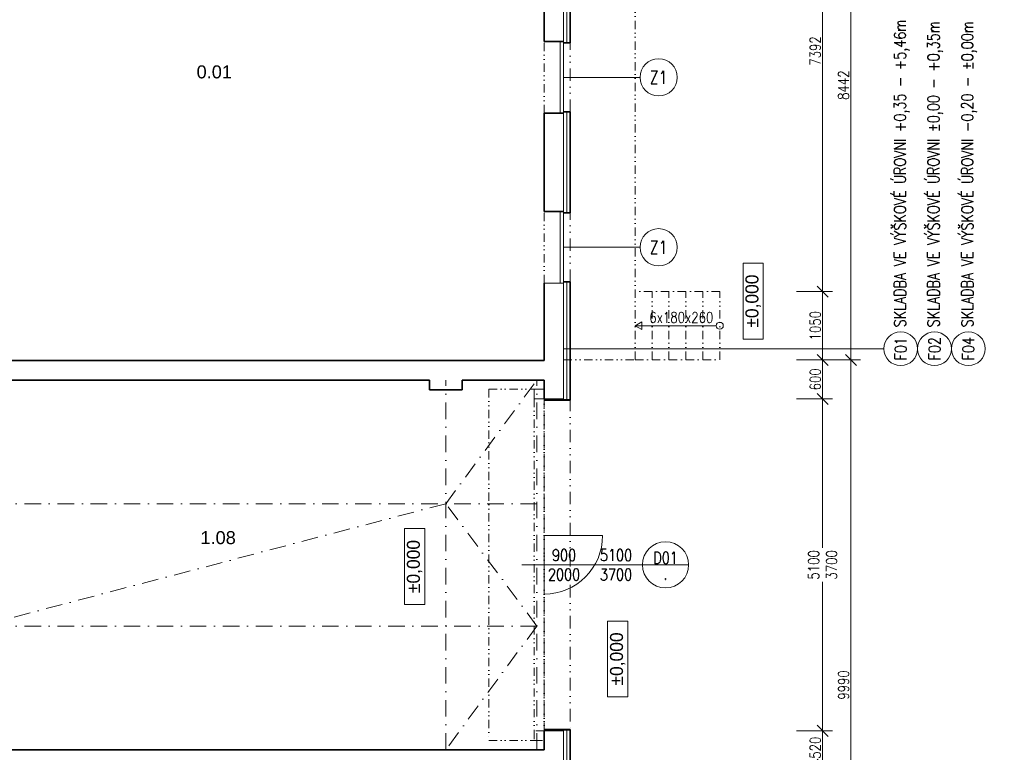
# Model space of a CAD drawing. Header units: millimetres. Extents: x -485339 to 350584, y -1189934 to 0.
# Tile 31 of 178: x -203942 to -188809, y -1056518 to -1045261. Entities that reach past the tile are written whole.
import ezdxf
from ezdxf.enums import TextEntityAlignment as Align

# ---------------------------------------------------------------- set-up
doc = ezdxf.new("R2010")
doc.units = ezdxf.units.MM
doc.header["$LTSCALE"] = 10
doc.linetypes.add('DASHDOT', pattern=[25.4, 12.7, -6.35, 0, -6.35])
doc.linetypes.add('DĚLICÍ2', pattern=[15.875, 6.35, -3.175, 0, -3.175, 0, -3.175])
doc.layers.get('Defpoints').update_dxf_attribs({"color": 201})
for name, color, linetype, lineweight in [('N_dveře', 10, 'Continuous', 18), ('N_okna', 10, 'Continuous', 18), ('N_popis', 10, 'Continuous', 18), ('N_popis_otvory', 10, 'Continuous', 18), ('N_čáry_nad', 10, 'DĚLICÍ2', 18), ('N_čáry_obrys', 10, 'Continuous', 35), ('N_čáry_obv.plášt', 212, 'Continuous', 18), ('N_čáry_plné', 10, 'Continuous', 18), ('St_kóty', 132, 'Continuous', 18), ('St_plocha_místnosti', 250, 'Continuous', 18), ('St_popis', 250, 'Continuous', 18), ('St_čáry_nad', 250, 'DĚLICÍ2', 18), ('St_čáry_obrys', 5, 'Continuous', 35), ('St_čáry_osy', 250, 'DASHDOT', 18), ('St_čáry_plné', 250, 'Continuous', 18)]:
    doc.layers.add(name, color=color, linetype=linetype, lineweight=lineweight)
doc.styles.add('1_50', font='txt', dxfattribs={"height": 100})
doc.styles.add('Andy', font='arial.ttf')
doc.styles.get("Standard").update_dxf_attribs({"font": 'simplex.shx', "width": 0.8})
doc.linetypes.add('IZOLACE', pattern='A,0.0001,-0.1,[134,ltypeshp.shx,S=0.1,R=0,X=-0.1,Y=0],-0.2,[134,ltypeshp.shx,S=0.1,R=180,X=0.1,Y=0],-0.1', length=0.4001)
doc.dimstyles.new('stavebníM100', dxfattribs={"dimtxt": 165, "dimasz": 170, "dimexe": 150, "dimexo": 100, "dimgap": 30, "dimtad": 1, "dimdec": 0, "dimtxsty": 'Standard', "dimblk": 'OBLIQUE', "dimcen": -2.5, "dimdle": 150, "dimclrd": 256, "dimclre": 256, "dimclrt": 256, "dimadec": 4, "dimazin": 0, "dimtfac": 1, "dimtdec": 0, "dimtmove": 2, "dimatfit": 3, "dimldrblk": 'OBLIQUE', "dimfxl": 400, "dimfxlon": 1, "dimlwd": -1, "dimlwe": -1, "dimarcsym": 0})
doc.dimstyles.new('stavebníM100_modul', dxfattribs={"dimtxt": 250, "dimasz": 200, "dimexe": 150, "dimexo": 100, "dimgap": 30, "dimtad": 1, "dimdec": 0, "dimtxsty": 'Standard', "dimblk": 'DOT', "dimcen": -2.5, "dimdle": 150, "dimclrd": 256, "dimclre": 256, "dimclrt": 256, "dimadec": 4, "dimazin": 0, "dimtfac": 1, "dimtdec": 0, "dimtmove": 2, "dimatfit": 3, "dimldrblk": 'OBLIQUE', "dimfxl": 400, "dimfxlon": 1, "dimlwd": -1, "dimlwe": -1, "dimarcsym": 0})
doc.dimstyles.new('stavebníM50 vnitřní', dxfattribs={"dimtxt": 100, "dimasz": 100, "dimexe": 50, "dimexo": 100, "dimgap": 30, "dimtad": 1, "dimdec": 0, "dimtxsty": 'Standard', "dimblk": 'OBLIQUE', "dimcen": 2.5, "dimclrd": 256, "dimclre": 256, "dimclrt": 256, "dimadec": 0, "dimazin": 0, "dimtfac": 1, "dimtdec": 0, "dimtmove": 2, "dimatfit": 2, "dimldrblk": 'OBLIQUE', "dimfxl": 250, "dimfxlon": 1, "dimlwd": -1, "dimlwe": -1, "dimarcsym": 0})

# ---------------------------------------------------------------- blocks, each defined once
blk = doc.blocks.new('_OBLIQUE')
at = {"color": 0, "linetype": 'ByBlock'}
blk.add_line((-0.5, -0.5), (0.5, 0.5), dxfattribs=at)
blk = doc.blocks.new('*D7008')
at = {"layer": 'Defpoints', "color": 0}
for p in [(-179483, -1042046), (-195583, -1060478), (-179483, -1061697)]:
    blk.add_point(p, dxfattribs=at)
at = {"layer": 'St_kóty'}
for p, q in [((-195583, -1061297), (-195583, -1061847)), ((-179483, -1061297), (-179483, -1061847)), ((-195733, -1061697), (-179333, -1061697))]:
    blk.add_line(p, q, dxfattribs=at)
at = {"layer": 'St_kóty', "linetype": 'ByBlock', "xscale": 170, "yscale": 170, "zscale": 170, "rotation": 180}
blk.add_blockref('_OBLIQUE', (-195583, -1061697), dxfattribs=at)
at = {"layer": 'St_kóty', "linetype": 'ByBlock', "xscale": 170, "yscale": 170, "zscale": 170}
blk.add_blockref('_OBLIQUE', (-179483, -1061697), dxfattribs=at)
at = {"layer": 'St_kóty', "insert": (-187533, -1061585), "char_height": 165, "attachment_point": 5}
blk.add_mtext('16100', dxfattribs=at)
blk = doc.blocks.new('*D7009')
at = {"layer": 'Defpoints', "color": 0}
for p in [(-179483, -1042046), (-194533, -1061554), (-179483, -1062563)]:
    blk.add_point(p, dxfattribs=at)
at = {"layer": 'St_kóty'}
for p, q in [((-194533, -1062163), (-194533, -1062713)), ((-179483, -1062163), (-179483, -1062713)), ((-194683, -1062563), (-179333, -1062563))]:
    blk.add_line(p, q, dxfattribs=at)
at = {"layer": 'St_kóty', "linetype": 'ByBlock', "xscale": 170, "yscale": 170, "zscale": 170, "rotation": 180}
blk.add_blockref('_OBLIQUE', (-194533, -1062563), dxfattribs=at)
at = {"layer": 'St_kóty', "linetype": 'ByBlock', "xscale": 170, "yscale": 170, "zscale": 170}
blk.add_blockref('_OBLIQUE', (-179483, -1062563), dxfattribs=at)
at = {"layer": 'St_kóty', "insert": (-187008, -1062450), "char_height": 165, "attachment_point": 5}
blk.add_mtext('15050', dxfattribs=at)
blk = doc.blocks.new('*D7026')
at = {"layer": 'Defpoints', "color": 0}
for p in [(-195478, -1041856), (-195583, -1060478), (-195478, -1063107)]:
    blk.add_point(p, dxfattribs=at)
at = {"layer": 'St_kóty'}
for p, q in [((-195583, -1062707), (-195583, -1063257)), ((-195478, -1062707), (-195478, -1063257)), ((-195733, -1063107), (-195328, -1063107))]:
    blk.add_line(p, q, dxfattribs=at)
at = {"layer": 'St_kóty', "linetype": 'ByBlock', "xscale": 170, "yscale": 170, "zscale": 170, "rotation": 180}
blk.add_blockref('_OBLIQUE', (-195583, -1063107), dxfattribs=at)
at = {"layer": 'St_kóty', "linetype": 'ByBlock', "xscale": 170, "yscale": 170, "zscale": 170}
blk.add_blockref('_OBLIQUE', (-195478, -1063107), dxfattribs=at)
at = {"layer": 'St_kóty', "insert": (-195216, -1063292), "char_height": 165, "attachment_point": 5}
blk.add_mtext('105', dxfattribs=at)
blk = doc.blocks.new('*D7027')
at = {"layer": 'Defpoints', "color": 0}
for p in [(-195478, -1041856), (-191738, -1041856), (-191738, -1063107)]:
    blk.add_point(p, dxfattribs=at)
at = {"layer": 'St_kóty'}
for p, q in [((-195478, -1062707), (-195478, -1063257)), ((-191738, -1062707), (-191738, -1063257)), ((-195628, -1063107), (-191588, -1063107))]:
    blk.add_line(p, q, dxfattribs=at)
at = {"layer": 'St_kóty', "linetype": 'ByBlock', "xscale": 170, "yscale": 170, "zscale": 170, "rotation": 180}
blk.add_blockref('_OBLIQUE', (-195478, -1063107), dxfattribs=at)
at = {"layer": 'St_kóty', "linetype": 'ByBlock', "xscale": 170, "yscale": 170, "zscale": 170}
blk.add_blockref('_OBLIQUE', (-191738, -1063107), dxfattribs=at)
at = {"layer": 'St_kóty', "insert": (-193608, -1062994), "char_height": 165, "attachment_point": 5}
blk.add_mtext('3740', dxfattribs=at)
blk = doc.blocks.new('*D7028')
at = {"layer": 'Defpoints', "color": 0}
for p in [(-191738, -1041856), (-185738, -1041843), (-185738, -1063107)]:
    blk.add_point(p, dxfattribs=at)
at = {"layer": 'St_kóty'}
for p, q in [((-191738, -1062707), (-191738, -1063257)), ((-185738, -1062707), (-185738, -1063257)), ((-191888, -1063107), (-185588, -1063107))]:
    blk.add_line(p, q, dxfattribs=at)
at = {"layer": 'St_kóty', "linetype": 'ByBlock', "xscale": 170, "yscale": 170, "zscale": 170, "rotation": 180}
blk.add_blockref('_OBLIQUE', (-191738, -1063107), dxfattribs=at)
at = {"layer": 'St_kóty', "linetype": 'ByBlock', "xscale": 170, "yscale": 170, "zscale": 170}
blk.add_blockref('_OBLIQUE', (-185738, -1063107), dxfattribs=at)
at = {"layer": 'St_kóty', "insert": (-188738, -1062994), "char_height": 165, "attachment_point": 5}
blk.add_mtext('6000', dxfattribs=at)
blk = doc.blocks.new('_Dot')
at = {"color": 0, "linetype": 'ByBlock', "lineweight": -2}
blk.add_line((-0.5, 0), (-1, 0), dxfattribs=at)
at = {"color": 0, "linetype": 'ByBlock', "const_width": 0.5}
blk.add_lwpolyline([(-0.25, 0, 1), (0.25, 0, 1)], format="xyb", close=True, dxfattribs=at)
blk = doc.blocks.new('*D7032')
at = {"layer": 'Defpoints', "color": 0}
for p in [(-195043, -1040783), (-183043, -1041757), (-195043, -1064041)]:
    blk.add_point(p, dxfattribs=at)
at = {"layer": 'St_kóty'}
for p, q in [((-195043, -1063641), (-195043, -1064191)), ((-183043, -1063641), (-183043, -1064191)), ((-183243, -1064041), (-194843, -1064041))]:
    blk.add_line(p, q, dxfattribs=at)
at = {"layer": 'St_kóty', "linetype": 'ByBlock', "xscale": 200, "yscale": 200, "zscale": 200, "rotation": 180}
blk.add_blockref('_Dot', (-195043, -1064041), dxfattribs=at)
at = {"layer": 'St_kóty', "linetype": 'ByBlock', "xscale": 200, "yscale": 200, "zscale": 200}
blk.add_blockref('_Dot', (-183043, -1064041), dxfattribs=at)
at = {"layer": 'St_kóty', "insert": (-189043, -1063886), "char_height": 250, "attachment_point": 5}
blk.add_mtext('12000', dxfattribs=at)
blk = doc.blocks.new('*D7033')
at = {"layer": 'Defpoints', "color": 0}
for p in [(-207051, -1040782), (-195043, -1040783), (-207051, -1064041)]:
    blk.add_point(p, dxfattribs=at)
at = {"layer": 'St_kóty'}
for p, q in [((-207051, -1063641), (-207051, -1064191)), ((-195043, -1063641), (-195043, -1064191)), ((-195243, -1064041), (-206851, -1064041))]:
    blk.add_line(p, q, dxfattribs=at)
at = {"layer": 'St_kóty', "linetype": 'ByBlock', "xscale": 200, "yscale": 200, "zscale": 200, "rotation": 180}
blk.add_blockref('_Dot', (-207051, -1064041), dxfattribs=at)
at = {"layer": 'St_kóty', "linetype": 'ByBlock', "xscale": 200, "yscale": 200, "zscale": 200}
blk.add_blockref('_Dot', (-195043, -1064041), dxfattribs=at)
at = {"layer": 'St_kóty', "insert": (-201047, -1063886), "char_height": 250, "attachment_point": 5}
blk.add_mtext('12008', dxfattribs=at)
blk = doc.blocks.new('*D7059')
at = {"layer": 'Defpoints', "color": 0}
for p in [(-195583, -1056188), (-176905, -1056188), (-195583, -1056798)]:
    blk.add_point(p, dxfattribs=at)
at = {"layer": 'St_kóty'}
for p, q in [((-176905, -1056948), (-176905, -1056038)), ((-177305, -1056188), (-176755, -1056188)), ((-177305, -1056798), (-176755, -1056798))]:
    blk.add_line(p, q, dxfattribs=at)
at = {"layer": 'St_kóty', "linetype": 'ByBlock', "xscale": 170, "yscale": 170, "zscale": 170}
for p, rotation in [((-176905, -1056188), 90), ((-176905, -1056798), 270)]:
    blk.add_blockref('_OBLIQUE', p, dxfattribs=dict(at, rotation=rotation))
at = {"layer": 'St_kóty', "insert": (-177017, -1056493), "char_height": 165, "attachment_point": 5, "rotation": 90}
blk.add_mtext('610', dxfattribs=at)
blk = doc.blocks.new('*D7060')
at = {"layer": 'Defpoints', "color": 0}
for p in [(-195583, -1051088), (-176905, -1051088), (-195583, -1056188)]:
    blk.add_point(p, dxfattribs=at)
at = {"layer": 'St_kóty'}
for p, q in [((-176905, -1056338), (-176905, -1050938)), ((-177305, -1051088), (-176755, -1051088)), ((-177305, -1056188), (-176755, -1056188))]:
    blk.add_line(p, q, dxfattribs=at)
at = {"layer": 'St_kóty', "linetype": 'ByBlock', "xscale": 170, "yscale": 170, "zscale": 170}
for p, rotation in [((-176905, -1051088), 90), ((-176905, -1056188), 270)]:
    blk.add_blockref('_OBLIQUE', p, dxfattribs=dict(at, rotation=rotation))
at = {"layer": 'St_kóty', "insert": (-177017, -1053638), "char_height": 165, "attachment_point": 5, "rotation": 90}
blk.add_mtext('5100', dxfattribs=at)
blk = doc.blocks.new('*D7061')
at = {"layer": 'Defpoints', "color": 0}
for p in [(-195583, -1049308), (-176905, -1049308), (-195583, -1051088)]:
    blk.add_point(p, dxfattribs=at)
at = {"layer": 'St_kóty'}
for p, q in [((-176905, -1051238), (-176905, -1049158)), ((-177305, -1049308), (-176755, -1049308)), ((-177305, -1051088), (-176755, -1051088))]:
    blk.add_line(p, q, dxfattribs=at)
at = {"layer": 'St_kóty', "linetype": 'ByBlock', "xscale": 170, "yscale": 170, "zscale": 170}
for p, rotation in [((-176905, -1049308), 90), ((-176905, -1051088), 270)]:
    blk.add_blockref('_OBLIQUE', p, dxfattribs=dict(at, rotation=rotation))
at = {"layer": 'St_kóty', "insert": (-177017, -1050198), "char_height": 165, "attachment_point": 5, "rotation": 90}
blk.add_mtext('1780', dxfattribs=at)
blk = doc.blocks.new('*D7062')
at = {"layer": 'Defpoints', "color": 0}
for p in [(-195583, -1048208), (-176905, -1048208), (-195583, -1049308)]:
    blk.add_point(p, dxfattribs=at)
at = {"layer": 'St_kóty'}
for p, q in [((-176905, -1048058), (-176905, -1048520)), ((-177305, -1048208), (-176755, -1048208)), ((-176905, -1049458), (-176905, -1048995)), ((-177305, -1049308), (-176755, -1049308))]:
    blk.add_line(p, q, dxfattribs=at)
at = {"layer": 'St_kóty', "linetype": 'ByBlock', "xscale": 170, "yscale": 170, "zscale": 170}
for p, rotation in [((-176905, -1048208), 90), ((-176905, -1049308), 270)]:
    blk.add_blockref('_OBLIQUE', p, dxfattribs=dict(at, rotation=rotation))
at = {"layer": 'St_kóty', "insert": (-176905, -1048758), "char_height": 165, "attachment_point": 5, "rotation": 90}
blk.add_mtext('1100\\P400', dxfattribs=at)
blk = doc.blocks.new('*D7063')
at = {"layer": 'Defpoints', "color": 0}
for p in [(-195583, -1046698), (-176905, -1046698), (-195583, -1048208)]:
    blk.add_point(p, dxfattribs=at)
at = {"layer": 'St_kóty'}
for p, q in [((-176905, -1048358), (-176905, -1046548)), ((-177305, -1046698), (-176755, -1046698)), ((-177305, -1048208), (-176755, -1048208))]:
    blk.add_line(p, q, dxfattribs=at)
at = {"layer": 'St_kóty', "linetype": 'ByBlock', "xscale": 170, "yscale": 170, "zscale": 170}
for p, rotation in [((-176905, -1046698), 90), ((-176905, -1048208), 270)]:
    blk.add_blockref('_OBLIQUE', p, dxfattribs=dict(at, rotation=rotation))
at = {"layer": 'St_kóty', "insert": (-177017, -1047453), "char_height": 165, "attachment_point": 5, "rotation": 90}
blk.add_mtext('1510', dxfattribs=at)
blk = doc.blocks.new('*D7064')
at = {"layer": 'Defpoints', "color": 0}
for p in [(-195583, -1045598), (-176905, -1045598), (-195583, -1046698)]:
    blk.add_point(p, dxfattribs=at)
at = {"layer": 'St_kóty'}
for p, q in [((-176905, -1045448), (-176905, -1045910)), ((-177305, -1045598), (-176755, -1045598)), ((-176905, -1046848), (-176905, -1046385)), ((-177305, -1046698), (-176755, -1046698))]:
    blk.add_line(p, q, dxfattribs=at)
at = {"layer": 'St_kóty', "linetype": 'ByBlock', "xscale": 170, "yscale": 170, "zscale": 170}
for p, rotation in [((-176905, -1045598), 90), ((-176905, -1046698), 270)]:
    blk.add_blockref('_OBLIQUE', p, dxfattribs=dict(at, rotation=rotation))
at = {"layer": 'St_kóty', "insert": (-176905, -1046148), "char_height": 165, "attachment_point": 5, "rotation": 90}
blk.add_mtext('1100\\P400', dxfattribs=at)
blk = doc.blocks.new('*D7065')
at = {"layer": 'Defpoints', "color": 0}
for p in [(-195583, -1044088), (-176905, -1044088), (-195583, -1045598)]:
    blk.add_point(p, dxfattribs=at)
at = {"layer": 'St_kóty'}
for p, q in [((-176905, -1045748), (-176905, -1043938)), ((-177305, -1044088), (-176755, -1044088)), ((-177305, -1045598), (-176755, -1045598))]:
    blk.add_line(p, q, dxfattribs=at)
at = {"layer": 'St_kóty', "linetype": 'ByBlock', "xscale": 170, "yscale": 170, "zscale": 170}
for p, rotation in [((-176905, -1044088), 90), ((-176905, -1045598), 270)]:
    blk.add_blockref('_OBLIQUE', p, dxfattribs=dict(at, rotation=rotation))
at = {"layer": 'St_kóty', "insert": (-177017, -1044843), "char_height": 165, "attachment_point": 5, "rotation": 90}
blk.add_mtext('1510', dxfattribs=at)
blk = doc.blocks.new('*D7073')
at = {"layer": 'Defpoints', "color": 0}
for p in [(-195597, -1042046), (-176251, -1042046), (-195583, -1060478)]:
    blk.add_point(p, dxfattribs=at)
at = {"layer": 'St_kóty'}
for p, q in [((-176251, -1060628), (-176251, -1041896)), ((-176651, -1042046), (-176101, -1042046)), ((-176651, -1060478), (-176101, -1060478))]:
    blk.add_line(p, q, dxfattribs=at)
at = {"layer": 'St_kóty', "linetype": 'ByBlock', "xscale": 170, "yscale": 170, "zscale": 170}
for p, rotation in [((-176251, -1042046), 90), ((-176251, -1060478), 270)]:
    blk.add_blockref('_OBLIQUE', p, dxfattribs=dict(at, rotation=rotation))
at = {"layer": 'St_kóty', "insert": (-176364, -1051262), "char_height": 165, "attachment_point": 5, "rotation": 90}
blk.add_mtext('18432', dxfattribs=at)
blk = doc.blocks.new('*D7075')
at = {"layer": 'Defpoints', "color": 0}
for p in [(-195583, -1042046), (-175643, -1042046), (-195583, -1060478)]:
    blk.add_point(p, dxfattribs=at)
at = {"layer": 'St_kóty'}
for p, q in [((-175643, -1060628), (-175643, -1041896)), ((-176043, -1042046), (-175493, -1042046)), ((-176043, -1060478), (-175493, -1060478))]:
    blk.add_line(p, q, dxfattribs=at)
at = {"layer": 'St_kóty', "linetype": 'ByBlock', "xscale": 170, "yscale": 170, "zscale": 170}
for p, rotation in [((-175643, -1042046), 90), ((-175643, -1060478), 270)]:
    blk.add_blockref('_OBLIQUE', p, dxfattribs=dict(at, rotation=rotation))
at = {"layer": 'St_kóty', "insert": (-175755, -1051262), "char_height": 165, "attachment_point": 5, "rotation": 90}
blk.add_mtext('18432', dxfattribs=at)
blk = doc.blocks.new('*D7086')
at = {"layer": 'Defpoints', "color": 0}
for p in [(-179483, -992923), (-195583, -1060478), (-174807, -1060478)]:
    blk.add_point(p, dxfattribs=at)
at = {"layer": 'St_kóty'}
for p, q in [((-174807, -992773), (-174807, -1060628)), ((-175207, -992923), (-174657, -992923)), ((-175207, -1060478), (-174657, -1060478))]:
    blk.add_line(p, q, dxfattribs=at)
at = {"layer": 'St_kóty', "linetype": 'ByBlock', "xscale": 170, "yscale": 170, "zscale": 170}
for p, rotation in [((-174807, -992923), 90), ((-174807, -1060478), 270)]:
    blk.add_blockref('_OBLIQUE', p, dxfattribs=dict(at, rotation=rotation))
at = {"layer": 'St_kóty', "insert": (-174919, -1026700), "char_height": 165, "attachment_point": 5, "rotation": 90}
blk.add_mtext('67555', dxfattribs=at)
blk = doc.blocks.new('*D7119')
at = {"layer": 'Defpoints', "color": 0}
for p in [(-194044, -1056188), (-191601, -1056188), (-192694, -1056708)]:
    blk.add_point(p, dxfattribs=at)
at = {"layer": 'St_kóty'}
for p, q in [((-191601, -1056858), (-191601, -1056038)), ((-192001, -1056188), (-191451, -1056188)), ((-192001, -1056708), (-191451, -1056708))]:
    blk.add_line(p, q, dxfattribs=at)
at = {"layer": 'St_kóty', "linetype": 'ByBlock', "xscale": 170, "yscale": 170, "zscale": 170}
for p, rotation in [((-191601, -1056188), 90), ((-191601, -1056708), 270)]:
    blk.add_blockref('_OBLIQUE', p, dxfattribs=dict(at, rotation=rotation))
at = {"layer": 'St_kóty', "insert": (-191714, -1056448), "char_height": 165, "attachment_point": 5, "rotation": 90}
blk.add_mtext('520', dxfattribs=at)
blk = doc.blocks.new('*D7120')
at = {"layer": 'Defpoints', "color": 0}
for p in [(-194483, -1049438), (-191601, -1049438), (-194483, -1050488)]:
    blk.add_point(p, dxfattribs=at)
at = {"layer": 'St_kóty'}
for p, q in [((-191601, -1050638), (-191601, -1049288)), ((-192001, -1049438), (-191451, -1049438)), ((-192001, -1050488), (-191451, -1050488))]:
    blk.add_line(p, q, dxfattribs=at)
at = {"layer": 'St_kóty', "linetype": 'ByBlock', "xscale": 170, "yscale": 170, "zscale": 170}
for p, rotation in [((-191601, -1049438), 90), ((-191601, -1050488), 270)]:
    blk.add_blockref('_OBLIQUE', p, dxfattribs=dict(at, rotation=rotation))
at = {"layer": 'St_kóty', "insert": (-191714, -1049963), "char_height": 165, "attachment_point": 5, "rotation": 90}
blk.add_mtext('1050', dxfattribs=at)
blk = doc.blocks.new('*D7121')
at = {"layer": 'Defpoints', "color": 0}
for p in [(-194483, -1042046), (-191601, -1042046), (-194483, -1049438)]:
    blk.add_point(p, dxfattribs=at)
at = {"layer": 'St_kóty'}
for p, q in [((-191601, -1049588), (-191601, -1041896)), ((-192001, -1042046), (-191451, -1042046)), ((-192001, -1049438), (-191451, -1049438))]:
    blk.add_line(p, q, dxfattribs=at)
at = {"layer": 'St_kóty', "linetype": 'ByBlock', "xscale": 170, "yscale": 170, "zscale": 170}
for p, rotation in [((-191601, -1042046), 90), ((-191601, -1049438), 270)]:
    blk.add_blockref('_OBLIQUE', p, dxfattribs=dict(at, rotation=rotation))
at = {"layer": 'St_kóty', "insert": (-191714, -1045742), "char_height": 165, "attachment_point": 5, "rotation": 90}
blk.add_mtext('7392', dxfattribs=at)
blk = doc.blocks.new('*D7122')
at = {"layer": 'Defpoints', "color": 0}
for p in [(-194483, -1042046), (-191167, -1042046), (-194483, -1050488)]:
    blk.add_point(p, dxfattribs=at)
at = {"layer": 'St_kóty'}
for p, q in [((-191167, -1050638), (-191167, -1041896)), ((-191567, -1042046), (-191017, -1042046)), ((-191567, -1050488), (-191017, -1050488))]:
    blk.add_line(p, q, dxfattribs=at)
at = {"layer": 'St_kóty', "linetype": 'ByBlock', "xscale": 170, "yscale": 170, "zscale": 170}
for p, rotation in [((-191167, -1042046), 90), ((-191167, -1050488), 270)]:
    blk.add_blockref('_OBLIQUE', p, dxfattribs=dict(at, rotation=rotation))
at = {"layer": 'St_kóty', "insert": (-191280, -1046267), "char_height": 165, "attachment_point": 5, "rotation": 90}
blk.add_mtext('8442', dxfattribs=at)
blk = doc.blocks.new('*D7256')
at = {"layer": 'Defpoints', "color": 0}
for p in [(-179483, -1042046), (-276413, -1060078), (-179483, -1065645)]:
    blk.add_point(p, dxfattribs=at)
at = {"layer": 'St_kóty'}
for p, q in [((-276413, -1065245), (-276413, -1065795)), ((-179483, -1065245), (-179483, -1065795)), ((-276563, -1065645), (-179333, -1065645))]:
    blk.add_line(p, q, dxfattribs=at)
at = {"layer": 'St_kóty', "linetype": 'ByBlock', "xscale": 170, "yscale": 170, "zscale": 170, "rotation": 180}
blk.add_blockref('_OBLIQUE', (-276413, -1065645), dxfattribs=at)
at = {"layer": 'St_kóty', "linetype": 'ByBlock', "xscale": 170, "yscale": 170, "zscale": 170}
blk.add_blockref('_OBLIQUE', (-179483, -1065645), dxfattribs=at)
at = {"layer": 'St_kóty', "insert": (-227948, -1065533), "char_height": 165, "attachment_point": 5}
blk.add_mtext('96930', dxfattribs=at)
blk = doc.blocks.new('*D7258')
at = {"layer": 'Defpoints', "color": 0}
for p in [(-179483, -1042046), (-195583, -1060478), (-179483, -1065253)]:
    blk.add_point(p, dxfattribs=at)
at = {"layer": 'St_kóty'}
for p, q in [((-195583, -1065003), (-195583, -1065303)), ((-179483, -1065003), (-179483, -1065303)), ((-195583, -1065253), (-179483, -1065253))]:
    blk.add_line(p, q, dxfattribs=at)
at = {"layer": 'St_kóty', "linetype": 'ByBlock', "xscale": 100, "yscale": 100, "zscale": 100, "rotation": 180}
blk.add_blockref('_OBLIQUE', (-195583, -1065253), dxfattribs=at)
at = {"layer": 'St_kóty', "linetype": 'ByBlock', "xscale": 100, "yscale": 100, "zscale": 100}
blk.add_blockref('_OBLIQUE', (-179483, -1065253), dxfattribs=at)
at = {"layer": 'St_kóty', "insert": (-187533, -1065173), "char_height": 100, "attachment_point": 5}
blk.add_mtext('16100', dxfattribs=at)
blk = doc.blocks.new('G$C058794BC')
at = {"layer": 'N_dveře', "linetype": 'DĚLICÍ2', "ltscale": 2}
for points in [[(-850, 2700), (-850, -2700)], [(-850, 2700), (-150, 2700)], [(-150, 2550), (-150, -2550)], [(0, -2550), (0, 2550)], [(-850, -2700), (-150, -2700)]]:
    blk.add_lwpolyline(points, dxfattribs=at)
at = {"layer": 'N_dveře'}
blk.add_lwpolyline([(0, 2550), (-150, 2550), (-150, 2700), (0, 2700)], close=True, dxfattribs=at)
at = {"layer": 'N_dveře', "linetype": 'DĚLICÍ2', "ltscale": 2}
blk.add_lwpolyline([(0, -2550), (-150, -2550), (-150, -2700), (0, -2700)], close=True, dxfattribs=at)
blk = doc.blocks.new('*D7302')
at = {"layer": 'Defpoints', "color": 0}
for p in [(-195583, -1051088), (-191601, -1051088), (-195583, -1056188)]:
    blk.add_point(p, dxfattribs=at)
at = {"layer": 'St_kóty'}
for p, q in [((-191601, -1050938), (-191601, -1053375)), ((-192001, -1051088), (-191451, -1051088)), ((-191601, -1056338), (-191601, -1053900)), ((-192001, -1056188), (-191451, -1056188))]:
    blk.add_line(p, q, dxfattribs=at)
at = {"layer": 'St_kóty', "linetype": 'ByBlock', "xscale": 170, "yscale": 170, "zscale": 170}
for p, rotation in [((-191601, -1051088), 90), ((-191601, -1056188), 270)]:
    blk.add_blockref('_OBLIQUE', p, dxfattribs=dict(at, rotation=rotation))
at = {"layer": 'St_kóty', "insert": (-191601, -1053638), "char_height": 165, "attachment_point": 5, "rotation": 90}
blk.add_mtext('5100\\P3700', dxfattribs=at)
blk = doc.blocks.new('*D7303')
at = {"layer": 'Defpoints', "color": 0}
for p in [(-192001, -1050488), (-191601, -1050488), (-195583, -1051088)]:
    blk.add_point(p, dxfattribs=at)
at = {"layer": 'St_kóty'}
for p, q in [((-191601, -1051238), (-191601, -1050338)), ((-191901, -1050488), (-191451, -1050488)), ((-192001, -1051088), (-191451, -1051088))]:
    blk.add_line(p, q, dxfattribs=at)
at = {"layer": 'St_kóty', "linetype": 'ByBlock', "xscale": 170, "yscale": 170, "zscale": 170}
for p, rotation in [((-191601, -1050488), 90), ((-191601, -1051088), 270)]:
    blk.add_blockref('_OBLIQUE', p, dxfattribs=dict(at, rotation=rotation))
at = {"layer": 'St_kóty', "insert": (-191714, -1050788), "char_height": 165, "attachment_point": 5, "rotation": 90}
blk.add_mtext('600', dxfattribs=at)
blk = doc.blocks.new('*D7304')
at = {"layer": 'Defpoints', "color": 0}
for p in [(-194483, -1050488), (-195583, -1060478), (-191167, -1060478)]:
    blk.add_point(p, dxfattribs=at)
at = {"layer": 'St_kóty'}
for p, q in [((-191167, -1050338), (-191167, -1060628)), ((-191567, -1050488), (-191017, -1050488)), ((-191567, -1060478), (-191017, -1060478))]:
    blk.add_line(p, q, dxfattribs=at)
at = {"layer": 'St_kóty', "linetype": 'ByBlock', "xscale": 170, "yscale": 170, "zscale": 170}
for p, rotation in [((-191167, -1050488), 90), ((-191167, -1060478), 270)]:
    blk.add_blockref('_OBLIQUE', p, dxfattribs=dict(at, rotation=rotation))
at = {"layer": 'St_kóty', "insert": (-191280, -1055483), "char_height": 165, "attachment_point": 5, "rotation": 90}
blk.add_mtext('9990', dxfattribs=at)

msp = doc.modelspace()

# ---------------------------------------------------------------- linework, layer by layer
at = {"layer": 'N_dveře'}
for points in [[(-195882.7, -1053187.6), (-194982.7, -1053187.6)], [(-195882.7, -1053187.6), (-195882.7, -1054087.6)]]:
    msp.add_lwpolyline(points, dxfattribs=at)
msp.add_arc((-195882.7, -1053187.6), 900, 270, 0, dxfattribs=at)
at = {"layer": 'N_okna'}
for points in [[(-195632.7, -1046697.6), (-195632.7, -1045597.6)], [(-195582.7, -1046697.6), (-195582.7, -1045597.6)], [(-195632.7, -1049307.6), (-195632.7, -1048207.6)], [(-195582.7, -1049307.6), (-195582.7, -1048207.6)]]:
    msp.add_lwpolyline(points, dxfattribs=at)
at = {"layer": 'N_popis'}
msp.add_lwpolyline([(-195582.7, -1050316.6), (-190661, -1050316.6)], dxfattribs=at)
for centre in [(-190401.1, -1050316.6), (-189881.3, -1050316.6), (-189361.5, -1050316.6)]:
    msp.add_circle(centre, 259.9, dxfattribs=at)
at = {"layer": 'N_popis_otvory'}
msp.add_lwpolyline([(-196226.6, -1053637.6), (-194369.9, -1053637.6)], dxfattribs=at)
msp.add_circle((-194015.3, -1053637.6), 354.6, dxfattribs=at)
at = {"layer": 'N_čáry_nad', "ltscale": 3}
for points in [[(-195482.7, -1046677.6), (-195482.7, -1045617.6)], [(-195482.7, -1049287.6), (-195482.7, -1048227.6)], [(-195482.7, -1051087.6), (-195482.7, -1056187.6)]]:
    msp.add_lwpolyline(points, dxfattribs=at)
at = {"layer": 'N_čáry_obrys', "ltscale": 2}
for p, q in [((-195482.7, -1044067.6), (-195482.7, -1045617.6)), ((-195482.7, -1046677.6), (-195482.7, -1048227.6)), ((-195482.7, -1051107.6), (-195482.7, -1049287.6)), ((-195482.7, -1056817.6), (-195482.7, -1056167.6))]:
    msp.add_line(p, q, dxfattribs=at)
at = {"layer": 'N_čáry_obrys'}
for points in [[(-195582.7, -1045617.6), (-195482.7, -1045617.6)], [(-195582.7, -1046677.6), (-195482.7, -1046677.6)], [(-195582.7, -1048227.6), (-195482.7, -1048227.6)], [(-195582.7, -1049287.6), (-195482.7, -1049287.6)], [(-195882.7, -1051107.6), (-195482.7, -1051107.6)], [(-195882.7, -1056167.6), (-195482.7, -1056167.6)]]:
    msp.add_lwpolyline(points, dxfattribs=at)
at = {"layer": 'N_čáry_obv.plášt', "linetype": 'IZOLACE', "ltscale": 10}
for p, q in [((-195532.7, -1044067.6), (-195532.7, -1045617.6)), ((-195532.7, -1046677.6), (-195532.7, -1048227.6)), ((-195532.7, -1051087.6), (-195532.7, -1049287.6)), ((-195532.7, -1056817.6), (-195532.7, -1056187.6))]:
    msp.add_line(p, q, dxfattribs=at)
at = {"layer": 'N_čáry_obv.plášt', "linetype": 'IZOLACE', "ltscale": 2}
msp.add_line((-195482.7, -1056177.6), (-195882.7, -1056177.6), dxfattribs=at)
msp.add_lwpolyline([(-195882.7, -1051097.6), (-195482.7, -1051097.6)], dxfattribs=at)
at = {"layer": 'N_čáry_plné'}
for points in [[(-194407.5, -1046147.6), (-195582.7, -1046147.6)], [(-194407.5, -1048757.6), (-195582.7, -1048757.6)], [(-194369.9, -1053637.6), (-193660.8, -1053637.6)]]:
    msp.add_lwpolyline(points, dxfattribs=at)
for centre in [(-194121.6, -1046147.6), (-194121.6, -1048757.6)]:
    msp.add_circle(centre, 285.9, dxfattribs=at)
at = {"layer": 'St_kóty'}
for points in [[(-192824.8, -1050168.3), (-192824.8, -1049001.7), (-192514.2, -1049001.7), (-192514.2, -1050168.3)], [(-198028.4, -1054246.4), (-198028.4, -1053079.9), (-197717.8, -1053079.9), (-197717.8, -1054246.4)], [(-194906.2, -1055666.7), (-194906.2, -1054500.2), (-194595.6, -1054500.2), (-194595.6, -1055666.7)]]:
    msp.add_lwpolyline(points, close=True, dxfattribs=at)
at = {"layer": 'St_čáry_nad', "ltscale": 2}
for points in [[(-195582.7, -1050487.6), (-194482.7, -1050487.6), (-194482.7, -1042145.8)], [(-195882.7, -1046697.6), (-195882.7, -1045597.6)], [(-195882.7, -1049307.6), (-195882.7, -1048207.6)], [(-194482.7, -1050487.6), (-194222.7, -1050487.6), (-194222.7, -1049437.6), (-194482.7, -1049437.6)], [(-194222.7, -1050487.6), (-193962.7, -1050487.6), (-193962.7, -1049437.6), (-194222.7, -1049437.6)], [(-193962.7, -1050487.6), (-193702.7, -1050487.6), (-193702.7, -1049437.6), (-193962.7, -1049437.6)], [(-193702.7, -1050487.6), (-193442.7, -1050487.6), (-193442.7, -1049437.6), (-193702.7, -1049437.6)], [(-193442.7, -1050487.6), (-193182.7, -1050487.6), (-193182.7, -1049437.6), (-193442.7, -1049437.6)], [(-195882.7, -1051087.6), (-195882.7, -1056187.6)]]:
    msp.add_lwpolyline(points, dxfattribs=at)
at = {"layer": 'St_čáry_obrys', "ltscale": 2}
for p, q in [((-195882.7, -1049307.6), (-195882.7, -1050497.6)), ((-195882.7, -1050797.6), (-195882.7, -1051087.6)), ((-195882.7, -1056477.6), (-195882.7, -1056187.6))]:
    msp.add_line(p, q, dxfattribs=at)
for points in [[(-195882.7, -1044087.6), (-195882.7, -1045597.6)], [(-195882.7, -1045597.6), (-195582.7, -1045597.6)], [(-195882.7, -1046697.6), (-195582.7, -1046697.6)], [(-195882.7, -1046697.6), (-195882.7, -1048207.6)], [(-195882.7, -1048207.6), (-195582.7, -1048207.6)], [(-195882.7, -1050497.6), (-206062.7, -1050497.6)], [(-197642.7, -1050797.6), (-204148, -1050797.6)], [(-197642.7, -1050797.6), (-197642.7, -1050947.6)], [(-195882.7, -1050797.6), (-197142.7, -1050797.6)], [(-197142.7, -1050797.6), (-197142.7, -1050947.6)], [(-197642.7, -1050947.6), (-197142.7, -1050947.6)], [(-195882.7, -1056477.6), (-206062.7, -1056477.6)]]:
    msp.add_lwpolyline(points, dxfattribs=at)
at = {"layer": 'St_čáry_osy', "ltscale": 2}
for points in [[(-197392.7, -1056477.6), (-197392.7, -1050797.6)], [(-195992.7, -1054577.6), (-197392.7, -1052697.6), (-195992.7, -1050797.6)], [(-195992.7, -1056477.6), (-195992.7, -1050797.6)], [(-195992.7, -1052697.6), (-205952.7, -1052697.6)], [(-197392.7, -1052697.6), (-204552.7, -1054577.6)], [(-195992.7, -1054577.6), (-205952.7, -1054577.6)], [(-195992.7, -1054577.6), (-197392.7, -1056477.6)]]:
    msp.add_lwpolyline(points, dxfattribs=at)
at = {"layer": 'St_čáry_plné', "ltscale": 2}
for p, q in [((-195582.7, -1049307.6), (-195582.7, -1051087.6)), ((-195582.7, -1056187.6), (-195882.7, -1056187.6)), ((-195582.7, -1056797.6), (-195582.7, -1056187.6))]:
    msp.add_line(p, q, dxfattribs=at)
for points in [[(-195582.7, -1044087.6), (-195582.7, -1045597.6)], [(-195582.7, -1046697.6), (-195582.7, -1048207.6)], [(-195582.7, -1051087.6), (-195582.7, -1049307.6), (-195882.7, -1049307.6)], [(-193237.3, -1049962.6), (-194482.7, -1049962.6)], [(-195882.7, -1051087.6), (-195582.7, -1051087.6)]]:
    msp.add_lwpolyline(points, dxfattribs=at)
msp.add_lwpolyline([(-194482.7, -1049962.6), (-194381.3, -1050021.2), (-194381.3, -1049904.1)], close=True, dxfattribs=at)
msp.add_circle((-193182.7, -1049962.6), 54.6, dxfattribs=at)

# ---------------------------------------------------------------- block references
at = {"layer": 'N_dveře'}
msp.add_blockref('G$C058794BC', (-195882.7, -1053637.6), dxfattribs=at)

# ---------------------------------------------------------------- texts
at = {"layer": 'N_popis', "width": 0.8}
for s, p in [('SKLADBA VE VÝŠKOVÉ ÚROVNI %%P0,00 - +0,35m ', (-189807.4, -1049986.5)), ('SKLADBA VE VÝŠKOVÉ ÚROVNI +0,35 - +5,46m ', (-190321.7, -1049986.5)), ('SKLADBA VE VÝŠKOVÉ ÚROVNI -0,20 - %%P0,00m ', (-189287.6, -1049986.5))]:
    msp.add_text(s, height=180, rotation=90, dxfattribs=at).set_placement(p)
for p in [(-194121.6, -1046147.6), (-194121.6, -1048757.6)]:
    msp.add_text('Z1', height=200, dxfattribs=at).set_placement(p, align=Align.MIDDLE_CENTER)
for s, p in [('F01', (-190401.1, -1050316.6)), ('F02', (-189881.3, -1050316.6)), ('F04', (-189361.5, -1050316.6))]:
    msp.add_text(s, height=180, rotation=90, dxfattribs=at).set_placement(p, align=Align.MIDDLE_CENTER)
at = {"layer": 'N_popis_otvory', "width": 0.8}
for s, p in [('D01', (-194015.3, -1053529.8)), ('.', (-194015.3, -1053776.5))]:
    msp.add_text(s, height=180, dxfattribs=at).set_placement(p, align=Align.MIDDLE_CENTER)
at = {"layer": 'N_popis_otvory', "char_height": 180, "width": 1342.526, "attachment_point": 5}
for s, insert in [('900\\P2000', (-195575.4, -1053637.6)), ('5100\\P3700', (-194776.4, -1053637.6))]:
    msp.add_mtext(s, dxfattribs=dict(at, insert=insert))
at = {"layer": 'St_kóty', "char_height": 200, "attachment_point": 5, "rotation": 90, "style": '1_50'}
for insert in [(-192669.5, -1049585), (-197873.1, -1053663.1), (-194750.9, -1055083.4)]:
    msp.add_mtext_dynamic_manual_height_columns('%%p0,000', width=890.536, gutter_width=500, heights=[0], dxfattribs=dict(at, insert=insert)).dxf.set("width", 1781.071)
at = {"layer": 'St_plocha_místnosti', "ltscale": 2, "style": 'Andy'}
for s, p in [('0.01', (-201223.6, -1046162.8)), ('1.08', (-201164.8, -1053319.3))]:
    msp.add_text(s, height=200, dxfattribs=at).set_placement(p)
at = {"layer": 'St_popis', "ltscale": 2, "width": 0.8}
msp.add_text('6x180x260', height=165, dxfattribs=at).set_placement((-194266, -1049918))

# ---------------------------------------------------------------- dimensions: what is measured, and where the dimension line sits
at = {"layer": 'St_kóty'}
for base, p1, p2, picture, middle in [((-174806.8, -1060477.6), (-179483, -992922.8), (-195582.7, -1060477.6), '*D7086', (-174919.3, -1026700.2)), ((-176251.3, -1042045.8), (-195582.7, -1060477.6), (-195597.3, -1042045.8), '*D7073', (-176363.8, -1051261.7)), ((-175643, -1042045.8), (-195582.7, -1060477.6), (-195582.7, -1042045.8), '*D7075', (-175755.5, -1051261.7)), ((-191601.4, -1042045.8), (-194482.7, -1049437.6), (-194482.7, -1042045.8), '*D7121', (-191713.9, -1045741.7)), ((-191167.1, -1042045.8), (-194482.7, -1050487.6), (-194482.7, -1042045.8), '*D7122', (-191279.6, -1046266.7)), ((-176904.8, -1044087.6), (-195582.7, -1045597.6), (-195582.7, -1044087.6), '*D7065', (-177017.3, -1044842.6)), ((-176904.8, -1046697.6), (-195582.7, -1048207.6), (-195582.7, -1046697.6), '*D7063', (-177017.3, -1047452.6)), ((-176904.8, -1049307.6), (-195582.7, -1051087.6), (-195582.7, -1049307.6), '*D7061', (-177017.3, -1050197.6)), ((-191601.4, -1049437.6), (-194482.7, -1050487.6), (-194482.7, -1049437.6), '*D7120', (-191713.9, -1049962.6)), ((-191601.4, -1050487.6), (-195582.7, -1051087.6), (-192001.4, -1050487.6), '*D7303', (-191713.9, -1050787.6)), ((-191167.1, -1060477.6), (-194482.7, -1050487.6), (-195582.7, -1060477.6), '*D7304', (-191279.6, -1055482.6)), ((-176904.8, -1051087.6), (-195582.7, -1056187.6), (-195582.7, -1051087.6), '*D7060', (-177017.3, -1053637.6)), ((-176904.8, -1056187.6), (-195582.7, -1056797.6), (-195582.7, -1056187.6), '*D7059', (-177017.3, -1056492.6)), ((-191601.4, -1056187.6), (-192693.5, -1056707.6), (-194043.5, -1056187.6), '*D7119', (-191713.9, -1056447.6))]:
    dim = msp.add_linear_dim(base=base, p1=p1, p2=p2, angle=90, dimstyle='stavebníM100', dxfattribs=at)
    dim.commit()
    dim.dimension.update_dxf_attribs({"geometry": picture, "text_midpoint": middle})
for base, p1, p2, dimstyle, picture, middle in [((-207050.9, -1064041.5), (-195042.7, -1040782.6), (-207050.9, -1040782.2), 'stavebníM100_modul', '*D7033', (-201046.8, -1063886.5)), ((-195042.7, -1064041.5), (-183043.1, -1041757.2), (-195042.7, -1040782.6), 'stavebníM100_modul', '*D7032', (-189042.9, -1063886.5)), ((-191737.7, -1063107), (-195477.7, -1041855.7), (-191737.7, -1041855.7), 'stavebníM100', '*D7027', (-193607.7, -1062994.5)), ((-185737.7, -1063107), (-191737.7, -1041855.7), (-185737.7, -1041843.2), 'stavebníM100', '*D7028', (-188737.7, -1062994.5)), ((-179483, -1061697.4), (-195582.7, -1060477.6), (-179483, -1042045.8), 'stavebníM100', '*D7008', (-187532.9, -1061584.9)), ((-179483, -1065253.2), (-195582.7, -1060477.6), (-179483, -1042045.8), 'stavebníM50 vnitřní', '*D7258', (-187532.9, -1065173.2)), ((-179483, -1062562.9), (-194532.7, -1061554.1), (-179483, -1042045.8), 'stavebníM100', '*D7009', (-187007.9, -1062450.4))]:
    dim = msp.add_linear_dim(base=base, p1=p1, p2=p2, dimstyle=dimstyle, dxfattribs=at)
    dim.commit()
    dim.dimension.update_dxf_attribs({"geometry": picture, "text_midpoint": middle})
dim = msp.add_linear_dim(base=(-195477.7, -1063107), p1=(-195582.7, -1060477.6), p2=(-195477.7, -1041855.7), dimstyle='stavebníM100', dxfattribs=at)
dim.commit()
dim.dimension.update_dxf_attribs({"geometry": '*D7026', "text_midpoint": (-195215.6, -1063292.3), "dimtype": 160})
dim = msp.add_linear_dim(base=(-179483, -1065645.1), p1=(-276412.7, -1060077.6), p2=(-179483, -1042045.8), dimstyle='stavebníM100', override={"dimtxsty": 'Standard', "dimldrblk": 'OBLIQUE'}, dxfattribs=at)
dim.commit()
dim.dimension.update_dxf_attribs({"geometry": '*D7256', "text_midpoint": (-227947.9, -1065532.6)})
for base, p1, p2, text, picture, middle in [((-176904.8, -1045597.6), (-195582.7, -1046697.6), (-195582.7, -1045597.6), '<>\\P400', '*D7064', (-176904.8, -1046147.6)), ((-176904.8, -1048207.6), (-195582.7, -1049307.6), (-195582.7, -1048207.6), '<>\\P400', '*D7062', (-176904.8, -1048757.6)), ((-191601.4, -1051087.6), (-195582.7, -1056187.6), (-195582.7, -1051087.6), '<>\\P3700', '*D7302', (-191601.4, -1053637.6))]:
    dim = msp.add_linear_dim(base=base, p1=p1, p2=p2, angle=90, text=text, dimstyle='stavebníM100', override={"dimtxsty": 'Standard'}, dxfattribs=at)
    dim.commit()
    dim.dimension.update_dxf_attribs({"geometry": picture, "text_midpoint": middle, "dimtype": 160})

doc.saveas('drawing.dxf')
